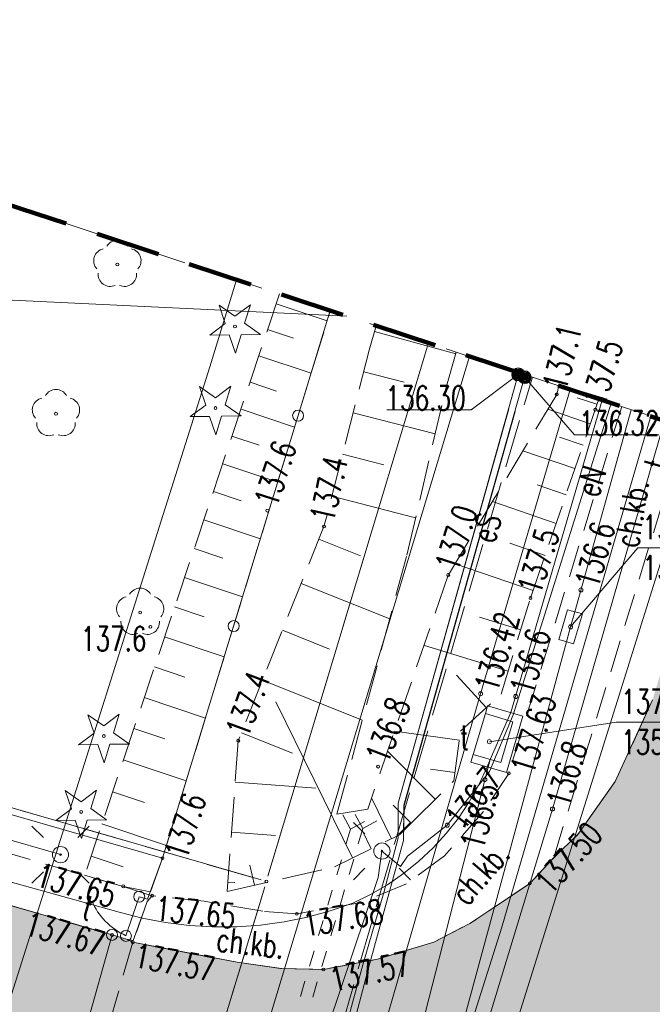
# Model space of a CAD drawing. Header units: centimetres. Extents: x -29333 to 403204, y -464147 to 16641.
# Tile 132 of 134: x 74995 to 76949, y 10995 to 14038. Entities that reach past the tile are written whole.
import ezdxf
from ezdxf.xclip import XClip

# ---------------------------------------------------------------- set-up
doc = ezdxf.new("R2010")
doc.units = ezdxf.units.CM
doc.header["$MEASUREMENT"] = 0
doc.header["$XCLIPFRAME"] = 0
for name, pattern in [('1_OTKC', [150, 100, -50]), ('1_OTKJ', [200, 150, -50]), ('1_OTRK', [175, 125, -50]), ('1_OTRKG', [175, 125, -50]), ('3_SUPP_P', [200, 150, -50]), ('4', [250, 150, -100]), ('EGKK', [200, 150, -50]), ('Przerywana BARDZO długa', [300, 200, -100])]:
    doc.linetypes.add(name, pattern=pattern)
for name, color, linetype in [('2010_Mlawa_627_2_mdcp_pow_zakr_bez_zmian_14_BLOKADA_L_0', 7, 'Continuous'), ('2010_Mlawa_627_2_mdcp_pow_zakr_bez_zmian_14_Dzialki', 7, 'Continuous'), ('2010_Mlawa_627_2_mdcp_pow_zakr_bez_zmian_14_Kontury', 7, 'Continuous'), ('2010_Mlawa_627_2_mdcp_pow_zakr_bez_zmian_14_OTK_E_T_1', 7, 'Continuous'), ('2010_Mlawa_627_2_mdcp_pow_zakr_bez_zmian_14_OTK_L_0', 7, 'Continuous'), ('2010_Mlawa_627_2_mdcp_pow_zakr_bez_zmian_14_OTK_L_1', 7, 'Continuous'), ('2010_Mlawa_627_2_mdcp_pow_zakr_bez_zmian_14_OTK_L_2', 7, 'Continuous'), ('2010_Mlawa_627_2_mdcp_pow_zakr_bez_zmian_14_OTK_L_8', 7, 'Continuous'), ('2010_Mlawa_627_2_mdcp_pow_zakr_bez_zmian_14_OTO_L_0', 7, 'Continuous'), ('2010_Mlawa_627_2_mdcp_pow_zakr_bez_zmian_14_OTO_L_1', 7, 'Continuous'), ('2010_Mlawa_627_2_mdcp_pow_zakr_bez_zmian_14_OTO_L_2', 7, 'Continuous'), ('2010_Mlawa_627_2_mdcp_pow_zakr_bez_zmian_14_OTR_L_1', 7, 'Continuous'), ('2010_Mlawa_627_2_mdcp_pow_zakr_bez_zmian_14_OTR_T_0', 7, 'Continuous'), ('2010_Mlawa_627_2_mdcp_pow_zakr_bez_zmian_14_OTR_T_1', 7, 'Continuous'), ('2010_Mlawa_627_2_mdcp_pow_zakr_bez_zmian_14_OTZ_T_0', 7, 'Continuous'), ('2010_Mlawa_627_2_mdcp_pow_zakr_bez_zmian_14_OTZ_T_1', 7, 'Continuous'), ('2010_Mlawa_627_2_mdcp_pow_zakr_bez_zmian_14_P_SUEP_L_0', 7, 'Continuous'), ('2010_Mlawa_627_2_mdcp_pow_zakr_bez_zmian_14_Punkty', 7, 'Continuous'), ('2010_Mlawa_627_2_mdcp_pow_zakr_bez_zmian_14_SUE_T_3', 7, 'Continuous'), ('2010_Mlawa_627_2_mdcp_pow_zakr_bez_zmian_14_SUE_T_6', 7, 'Continuous'), ('2010_Mlawa_627_2_mdcp_pow_zakr_bez_zmian_14_SUEP_E_T_0', 7, 'Continuous'), ('2010_Mlawa_627_2_mdcp_pow_zakr_bez_zmian_14_SUEP_L_0', 7, 'Continuous'), ('2010_Mlawa_627_2_mdcp_pow_zakr_bez_zmian_14_SUER_T_0', 7, 'Continuous'), ('2010_Mlawa_627_2_mdcp_pow_zakr_bez_zmian_14_SUGP_L_0', 7, 'Continuous'), ('2010_Mlawa_627_2_mdcp_pow_zakr_bez_zmian_14_SUGR_T_0', 7, 'Continuous'), ('2010_Mlawa_627_2_mdcp_pow_zakr_bez_zmian_14_SUKP_L_0', 7, 'Continuous'), ('2010_Mlawa_627_2_mdcp_pow_zakr_bez_zmian_14_SUL_L_1', 7, 'Continuous'), ('2010_Mlawa_627_2_mdcp_pow_zakr_bez_zmian_14_SUP_E_T_1', 7, 'Continuous'), ('2010_Mlawa_627_2_mdcp_pow_zakr_bez_zmian_14_SUP_L_1', 7, 'Continuous'), ('2010_Mlawa_627_2_mdcp_pow_zakr_bez_zmian_14_SUP_L_3', 7, 'Continuous'), ('2010_Mlawa_627_2_mdcp_pow_zakr_bez_zmian_14_SUTP_E_T_0', 7, 'Continuous'), ('2010_Mlawa_627_2_mdcp_pow_zakr_bez_zmian_14_SUTP_L_0', 7, 'Continuous'), ('2010_Mlawa_627_2_mdcp_pow_zakr_bez_zmian_14_SUTR_T_0', 7, 'Continuous'), ('MAPA MDCP', 7, 'Continuous'), ('PROJEKTOWANE DROGI', 7, 'Continuous'), ('PZT NOWE PAB', 7, 'Continuous')]:
    doc.layers.add(name, color=color, linetype=linetype)
doc.styles.add('GENERATED_STYLE_2', font='Simplex.shx')

# ---------------------------------------------------------------- blocks, each defined once
blk = doc.blocks.new('Rysunek_6_14', base_point=(74378.8, 8957.9))
at = {"layer": '2010_Mlawa_627_2_mdcp_pow_zakr_bez_zmian_14_BLOKADA_L_0', "color": 7, "linetype": '4', "lineweight": 18}
blk.add_line((73225.8, 14037.9), (79262.8, 12048.9), dxfattribs=at)
at = {"layer": '2010_Mlawa_627_2_mdcp_pow_zakr_bez_zmian_14_Dzialki', "color": 7, "linetype": 'Continuous', "lineweight": 18}
for p, q in [((76258.1, 13038.9), (75761.7, 11391.2)), ((72500.3, 12317.6), (75740.5, 11379.6)), ((75751.9, 11358.6), (74172.3, 6137.8))]:
    blk.add_line(p, q, dxfattribs=at)
at = {"layer": '2010_Mlawa_627_2_mdcp_pow_zakr_bez_zmian_14_Kontury', "color": 3, "linetype": 'EGKK', "lineweight": 18}
for p, q in [((75761.7, 11391.2), (76258, 13038.9)), ((72500.3, 12317.5), (75740.5, 11379.6)), ((75751.9, 11358.6), (74162.8, 6106.2))]:
    blk.add_line(p, q, dxfattribs=at)
at = {"layer": '2010_Mlawa_627_2_mdcp_pow_zakr_bez_zmian_14_OTK_L_0', "color": 7, "linetype": '1_OTKJ', "lineweight": 18}
for p, q in [((76949.8, 11935.9), (76834.8, 11683.9)), ((75279.8, 11209.9), (73550.8, 11710.9)), ((76834.8, 11683.9), (76718.8, 11519.9)), ((76718.8, 11519.9), (76644.8, 11448.9)), ((76644.8, 11448.9), (76570.8, 11368.9)), ((76570.8, 11368.9), (76385.8, 11244.9)), ((76385.8, 11244.9), (76273.8, 11187.9)), ((75325.1, 11197.1), (75279.8, 11209.9)), ((75343.8, 11186.9), (75325.1, 11197.1)), ((75148.8, 10508.9), (75343.8, 11186.9)), ((75666.8, 11125.9), (75343.8, 11186.9)), ((76273.8, 11187.9), (76099.8, 11134.9)), ((75800.8, 11105.9), (75666.8, 11125.9)), ((75932.8, 11102.9), (75800.8, 11105.9)), ((76099.8, 11134.9), (75932.8, 11102.9))]:
    blk.add_line(p, q, dxfattribs=at)
at = {"layer": '2010_Mlawa_627_2_mdcp_pow_zakr_bez_zmian_14_OTK_L_1', "color": 7, "linetype": 'Continuous', "lineweight": 18}
for p, q in [((76834.8, 11683.9), (76949.8, 11935.9)), ((75279.8, 11209.9), (73550.8, 11710.9)), ((76718.8, 11519.9), (76834.8, 11683.9)), ((76644.8, 11448.9), (76718.8, 11519.9)), ((76570.8, 11368.9), (76644.8, 11448.9)), ((76385.8, 11244.9), (76570.8, 11368.9)), ((76273.8, 11187.9), (76385.8, 11244.9)), ((75325.1, 11197.1), (75279.8, 11209.9)), ((75343.8, 11186.9), (75325.1, 11197.1)), ((75343.8, 11186.9), (75666.8, 11125.9)), ((76099.8, 11134.9), (76273.8, 11187.9)), ((75666.8, 11125.9), (75800.8, 11105.9)), ((75800.8, 11105.9), (75932.8, 11102.9)), ((75932.8, 11102.9), (76099.8, 11134.9))]:
    blk.add_line(p, q, dxfattribs=at)
at = {"layer": '2010_Mlawa_627_2_mdcp_pow_zakr_bez_zmian_14_OTK_L_2', "color": 7, "linetype": '1_OTKC', "lineweight": 18}
for p, q in [((76855.1, 12842.2), (76505.8, 11708.9)), ((76644.8, 11448.9), (77052.1, 12777.3)), ((75314.8, 11359.9), (73699.8, 11823.9)), ((73550.8, 11710.9), (75279.8, 11209.9)), ((76505.8, 11708.9), (76427.8, 11590.9)), ((76427.8, 11590.9), (76306.8, 11453.9)), ((76306.8, 11453.9), (76189.8, 11367.9)), ((76570.8, 11368.9), (76644.8, 11448.9)), ((75403.8, 11330.9), (75314.8, 11359.9)), ((76189.8, 11367.9), (76049.8, 11309.9)), ((76385.8, 11244.9), (76570.8, 11368.9)), ((75388.8, 11312.9), (75403.8, 11330.9)), ((75564.8, 11313.9), (75403.8, 11330.9)), ((75388.8, 11312.9), (75343.8, 11186.9)), ((75345.7, 11192.1), (75388.8, 11312.9)), ((75745.8, 11282.9), (75564.8, 11313.9)), ((76049.8, 11309.9), (75850.8, 11274.9)), ((75850.8, 11274.9), (75745.8, 11282.9)), ((76273.8, 11187.9), (76385.8, 11244.9)), ((75279.8, 11209.9), (75325.1, 11197.1)), ((75325.1, 11197.1), (75345.7, 11192.1)), ((75343.8, 11186.9), (75666.8, 11125.9)), ((76099.8, 11134.9), (76273.8, 11187.9)), ((75666.8, 11125.9), (75800.8, 11105.9)), ((75800.8, 11105.9), (75932.8, 11102.9)), ((75932.8, 11102.9), (76099.8, 11134.9))]:
    blk.add_line(p, q, dxfattribs=at)
at = {"layer": '2010_Mlawa_627_2_mdcp_pow_zakr_bez_zmian_14_OTK_L_8', "color": 7, "linetype": '1_OTKJ', "lineweight": 18}
for p, q in [((76016.8, 11536.9), (75993.4, 11580.5)), ((76031.3, 11582.4), (76054.8, 11538.9)), ((76098.4, 11562.5), (76054.8, 11538.9)), ((76002.5, 11489), (76016.8, 11536.9)), ((76016.8, 11536.9), (76060.4, 11560.4)), ((76054.8, 11538.9), (76040.8, 11491.5)), ((75974.4, 11395.2), (75988.4, 11442.1)), ((76026.7, 11444.2), (76012.6, 11396.8)), ((75998.5, 11349.4), (75984.4, 11302)), ((75946.3, 11301.4), (75960.3, 11348.3)), ((75918.2, 11207.6), (75932.2, 11254.5)), ((75970.3, 11254.7), (75956.2, 11207.3)), ((75890.1, 11113.7), (75904.1, 11160.7)), ((75942.2, 11159.9), (75928.1, 11112.5)), ((75862, 11019.9), (75876, 11066.8)), ((75914, 11065.1), (75899.9, 11017.8))]:
    blk.add_line(p, q, dxfattribs=at)
at = {"layer": '2010_Mlawa_627_2_mdcp_pow_zakr_bez_zmian_14_OTO_L_0', "color": 7, "linetype": 'Continuous', "lineweight": 18}
for p, q in [((75854.9, 12814.5), (75954.3, 13139)), ((75655.6, 12164), (75854.9, 12814.5)), ((75435.8, 11446.9), (75655.6, 12164)), ((74699, 11659.7), (75435.8, 11446.9)), ((75389.8, 11319.9), (75435.8, 11446.9)), ((75363.8, 11327.9), (75389.8, 11319.9))]:
    blk.add_line(p, q, dxfattribs=at)
for centre in [(75854.9, 12814.5), (75655.6, 12164)]:
    blk.add_circle(centre, 17, dxfattribs=at)
at = {"layer": '2010_Mlawa_627_2_mdcp_pow_zakr_bez_zmian_14_OTO_L_1', "color": 7, "linetype": 'Continuous', "lineweight": 18}
blk.add_line((75199.7, 10924.1), (75279.8, 11209.9), dxfattribs=at)
blk.add_circle((75279.8, 11209.9), 17, dxfattribs=at)
at = {"layer": '2010_Mlawa_627_2_mdcp_pow_zakr_bez_zmian_14_OTO_L_2', "color": 7, "linetype": 'Continuous', "lineweight": 18}
for p, q in [((75343.3, 11267.4), (75363.8, 11327.9)), ((75221.3, 11306.1), (75220.2, 11309.1)), ((75225.7, 11297.4), (75221.3, 11306.1)), ((75230.5, 11289.5), (75225.7, 11297.4)), ((75235.2, 11281.6), (75230.5, 11289.5)), ((75241.1, 11274.2), (75235.2, 11281.6)), ((75246.1, 11267.1), (75241.1, 11274.2)), ((75253, 11259.4), (75246.1, 11267.1)), ((75258.9, 11252), (75253, 11259.4)), ((75322.8, 11206.9), (75343.3, 11267.4)), ((75266.4, 11245.8), (75258.9, 11252)), ((75273.5, 11238.9), (75266.4, 11245.8)), ((75280.9, 11232.8), (75273.5, 11238.9)), ((75288.6, 11227.5), (75280.9, 11232.8)), ((75297, 11221.1), (75288.6, 11227.5)), ((75305, 11216.6), (75297, 11221.1)), ((75313.9, 11211.7), (75305, 11216.6)), ((75322.8, 11206.9), (75313.9, 11211.7))]:
    blk.add_line(p, q, dxfattribs=at)
for centre in [(75363.8, 11327.9), (75322.8, 11206.9)]:
    blk.add_circle(centre, 17, dxfattribs=at)
at = {"layer": '2010_Mlawa_627_2_mdcp_pow_zakr_bez_zmian_14_OTR_L_1', "color": 7, "linetype": '1_OTRKG', "lineweight": 18}
for p, q in [((75797.7, 13190.6), (75195.3, 11394.3)), ((76095.6, 13092.4), (76074.8, 13016.9)), ((76074.8, 13016.9), (75934.8, 12471.9)), ((76772.8, 12832.9), (76783.6, 12865.8)), ((76572.8, 12250.9), (76772.8, 12832.9)), ((75934.8, 12471.9), (75669.8, 11809.9)), ((76481.8, 11953.9), (76572.8, 12250.9)), ((76356.8, 11839.9), (76481.8, 11953.9)), ((76335.8, 11685.9), (76356.8, 11839.9)), ((75669.8, 11809.9), (75635.8, 11343.9)), ((76206.8, 11557.9), (76335.8, 11685.9)), ((76167.8, 11518.9), (76206.8, 11557.9)), ((75966.8, 11419.9), (76167.8, 11518.9)), ((75635.8, 11343.9), (75966.8, 11419.9))]:
    blk.add_line(p, q, dxfattribs=at)
at = {"layer": '2010_Mlawa_627_2_mdcp_pow_zakr_bez_zmian_14_OTR_L_1', "color": 7, "linetype": 'Continuous', "lineweight": 18}
for p, q in [((75787.4, 13159.7), (75944.5, 13107)), ((75760.7, 13080.1), (75840.3, 13053.4)), ((76090.7, 13074.5), (76342, 13005.5)), ((75733.6, 12999.4), (75895, 12945.3)), ((76057.6, 12949.6), (76182.7, 12917.4)), ((75706.2, 12917.7), (75788, 12890.3)), ((76778.3, 12849.7), (76717.3, 12869.6)), ((75678.4, 12834.9), (75844.1, 12779.3)), ((76025, 12823), (76278.2, 12757.9)), ((76757.7, 12789), (76626.4, 12834.1)), ((75650.3, 12750.9), (75734.2, 12722.8)), ((76735.2, 12723.3), (76662.5, 12748.3)), ((75992.1, 12694.9), (76120.2, 12662.1)), ((76710.2, 12650.6), (76549.4, 12705.9)), ((75621.8, 12665.9), (75791.9, 12608.8)), ((76682.6, 12570.2), (76593.6, 12600.7)), ((75592.9, 12579.7), (75679.1, 12550.8)), ((75958.9, 12565.4), (76217.9, 12498.9)), ((76652, 12481.2), (76455.1, 12548.9)), ((75563.6, 12492.4), (75738.2, 12433.8)), ((75919.2, 12432.9), (76047.9, 12381.4)), ((76618.2, 12382.7), (76509.2, 12420.2)), ((75533.9, 12403.9), (75622.4, 12374.2)), ((76580.7, 12273.8), (76339.7, 12356.7)), ((75503.8, 12314.2), (75683.2, 12254.1)), ((75864.5, 12296.2), (76137.9, 12186.8)), ((75473.4, 12223.3), (75564.2, 12192.9)), ((76542.6, 12152.2), (76415, 12191.4)), ((75806.4, 12151), (75951.6, 12092.9)), ((75442.5, 12131.3), (75626.6, 12069.5)), ((76503.5, 12024.6), (76245.1, 12103.8)), ((75411.2, 12038), (75504.5, 12006.7)), ((75744.6, 11996.7), (76053.2, 11873.2)), ((76436.2, 11912.2), (76344.7, 12012.6)), ((75379.5, 11943.4), (75568.6, 11880)), ((76023, 11447.6), (75785.5, 11929.8)), ((75347.4, 11847.7), (75443.2, 11815.5)), ((76353, 11811.7), (76152.6, 11839.1)), ((75679.6, 11834.4), (75837.3, 11771.3)), ((76278.5, 11629), (76131.3, 11777.4)), ((75314.8, 11750.6), (75509, 11685.5)), ((76339.3, 11711.5), (76263.8, 11721.8)), ((75660.5, 11681.8), (75910.1, 11663.6)), ((75281.8, 11652.2), (75380.2, 11619.3)), ((76143.6, 11507), (76081.6, 11633)), ((76204.4, 11555.4), (76148.8, 11611)), ((75248.4, 11552.6), (75447.7, 11485.7)), ((76080.6, 11476), (76052.3, 11533.6)), ((75649.2, 11527.4), (75784.8, 11517.5)), ((75215.1, 11453.1), (75314.5, 11419.8)), ((75719.9, 11363.2), (75705.7, 11425.3)), ((75195.3, 11394.3), (75195.3, 11394.3)), ((75638, 11373), (75659.5, 11371.5))]:
    blk.add_line(p, q, dxfattribs=at)
at = {"layer": '2010_Mlawa_627_2_mdcp_pow_zakr_bez_zmian_14_OTR_L_1', "color": 7, "linetype": '1_OTRK', "lineweight": 18}
for p, q in [((75435.8, 11446.9), (75954.3, 13139)), ((76310.8, 12897.9), (76343.5, 13010.7)), ((76660.6, 12906.3), (76653.8, 12879.9)), ((76190.8, 12382.9), (76310.8, 12897.9)), ((76653.8, 12879.9), (76318.8, 12321.9)), ((75974.8, 11582.9), (76190.8, 12382.9)), ((76318.8, 12321.9), (76069.8, 11598.9)), ((76069.8, 11598.9), (75974.8, 11582.9)), ((75398.3, 11343.1), (75435.8, 11446.9)), ((75195.3, 11394.3), (75314.8, 11359.9)), ((75314.8, 11359.9), (75398.3, 11343.1))]:
    blk.add_line(p, q, dxfattribs=at)
at = {"layer": '2010_Mlawa_627_2_mdcp_pow_zakr_bez_zmian_14_OTR_T_0', "color": 7, "linetype": 'Continuous', "lineweight": 18}
for centre in [(76505.8, 11708.9), (75314.8, 11359.9), (76570.8, 11368.9), (75403.8, 11330.9), (75850.8, 11274.9), (75279.8, 11209.9), (75343.8, 11186.9), (75932.8, 11102.9)]:
    blk.add_circle(centre, 4.5, dxfattribs=at)
at = {"layer": '2010_Mlawa_627_2_mdcp_pow_zakr_bez_zmian_14_OTR_T_1', "color": 7, "linetype": 'Continuous', "lineweight": 18}
for centre in [(76653.8, 12879.9), (76772.8, 12832.9), (75759.8, 12520.9), (75934.8, 12471.9), (76318.8, 12321.9), (76572.8, 12250.9), (75398.4, 12161.7), (75669.8, 11809.9), (76101.8, 11729.9), (75435.8, 11446.9)]:
    blk.add_circle(centre, 4.5, dxfattribs=at)
at = {"layer": '2010_Mlawa_627_2_mdcp_pow_zakr_bez_zmian_14_OTZ_T_0', "color": 94, "linetype": 'Continuous', "lineweight": 18}
for centre in [(75296.3, 13281.4), (75106.7, 12820.2), (75366.8, 12206.2)]:
    blk.add_circle(centre, 4.5, dxfattribs=at)
for centre, start, end in [((75260.7, 13293), 102.1445, 221.86), ((75296.3, 13318.9), 30.1401, 149.8599), ((75332, 13293), 318.14, 77.8555), ((75274.3, 13251.1), 174.1482, 293.8542), ((75318.4, 13251.1), 246.1458, 5.8518), ((75106.7, 12857.7), 30.1401, 149.8599), ((75071.1, 12831.8), 102.1445, 221.86), ((75142.4, 12831.8), 318.14, 77.8555), ((75084.7, 12789.9), 174.1482, 293.8542), ((75128.8, 12789.9), 246.1458, 5.8518), ((75366.8, 12243.7), 30.1401, 149.8599), ((75331.2, 12217.8), 102.1445, 221.86), ((75402.5, 12217.8), 318.14, 77.8555), ((75344.8, 12175.9), 174.1482, 293.8542), ((75388.9, 12175.9), 246.1458, 5.8518)]:
    blk.add_arc(centre, 37.5, start, end, dxfattribs=at)
at = {"layer": '2010_Mlawa_627_2_mdcp_pow_zakr_bez_zmian_14_OTZ_T_1', "color": 94, "linetype": 'Continuous', "lineweight": 18}
for p, q in [((75629.7, 13099.3), (75610.5, 13156.1)), ((75610.5, 13156.1), (75659.5, 13121.5)), ((75659.5, 13121.5), (75707.6, 13157.3)), ((75707.6, 13157.3), (75689.7, 13100)), ((75581.6, 13063.4), (75629.7, 13099.3)), ((75689.7, 13100), (75738.7, 13065.4)), ((75641.6, 13064.2), (75581.6, 13063.4)), ((75660.9, 13007.3), (75641.6, 13064.2)), ((75678.7, 13064.6), (75660.9, 13007.3)), ((75738.7, 13065.4), (75678.7, 13064.6)), ((75569.5, 12847.2), (75550.3, 12904)), ((75550.3, 12904), (75599.3, 12869.4)), ((75599.3, 12869.4), (75647.4, 12905.2)), ((75647.4, 12905.2), (75629.5, 12847.9)), ((75521.4, 12811.3), (75569.5, 12847.2)), ((75629.5, 12847.9), (75678.5, 12813.3)), ((75581.4, 12812.1), (75521.4, 12811.3)), ((75600.7, 12755.2), (75581.4, 12812.1)), ((75618.5, 12812.5), (75600.7, 12755.2)), ((75678.5, 12813.3), (75618.5, 12812.5)), ((75224.5, 11833.5), (75205.3, 11890.3)), ((75205.3, 11890.3), (75254.3, 11855.7)), ((75254.3, 11855.7), (75302.4, 11891.5)), ((75302.4, 11891.5), (75284.5, 11834.2)), ((75176.4, 11797.6), (75224.5, 11833.5)), ((75284.5, 11834.2), (75333.5, 11799.6)), ((75236.4, 11798.4), (75176.4, 11797.6)), ((75255.7, 11741.5), (75236.4, 11798.4)), ((75273.5, 11798.8), (75255.7, 11741.5)), ((75333.5, 11799.6), (75273.5, 11798.8)), ((75154.3, 11599.3), (75135.1, 11656.1)), ((75135.1, 11656.1), (75184.1, 11621.5)), ((75184.1, 11621.5), (75232.2, 11657.3)), ((75232.2, 11657.3), (75214.3, 11600)), ((75106.2, 11563.4), (75154.3, 11599.3)), ((75214.3, 11600), (75263.3, 11565.4)), ((75166.2, 11564.2), (75106.2, 11563.4)), ((75185.5, 11507.3), (75166.2, 11564.2)), ((75203.3, 11564.6), (75185.5, 11507.3)), ((75263.3, 11565.4), (75203.3, 11564.6))]:
    blk.add_line(p, q, dxfattribs=at)
for centre in [(75659.8, 13089.9), (75599.6, 12837.8), (75254.6, 11824.1), (75184.4, 11589.9)]:
    blk.add_circle(centre, 4.5, dxfattribs=at)
at = {"layer": '2010_Mlawa_627_2_mdcp_pow_zakr_bez_zmian_14_P_SUEP_L_0', "color": 1, "linetype": '3_SUPP_P', "lineweight": 18}
for p, q in [((76156.5, 11505), (76578.7, 12933.2)), ((75651.7, 9759.9), (76156.5, 11505))]:
    blk.add_line(p, q, dxfattribs=at)
at = {"layer": '2010_Mlawa_627_2_mdcp_pow_zakr_bez_zmian_14_Punkty', "color": 7, "linetype": 'Continuous', "lineweight": 18}
blk.add_circle((75756.8, 11374.9), 4.5, dxfattribs=at)
at = {"layer": '2010_Mlawa_627_2_mdcp_pow_zakr_bez_zmian_14_SUE_T_3', "color": 7, "linetype": 'Continuous', "lineweight": 18}
for p, q in [((75067.8, 11511), (75032.5, 11546.3)), ((75173.9, 11511), (75209.2, 11546.3)), ((76060.8, 11522), (76025.5, 11557.3)), ((76166.9, 11522), (76202.2, 11557.3)), ((76060.8, 11415.9), (76025.5, 11380.5)), ((76166.9, 11415.9), (76202.2, 11380.5)), ((75067.8, 11404.9), (75032.5, 11369.5)), ((75173.9, 11404.9), (75209.2, 11369.5))]:
    blk.add_line(p, q, dxfattribs=at)
for centre, radius in [((75120.8, 11457.9), 25), ((76113.8, 11468.9), 25), ((76113.8, 11468.9), 2.5), ((75120.8, 11457.9), 2.5)]:
    blk.add_circle(centre, radius, dxfattribs=at)
at = {"layer": '2010_Mlawa_627_2_mdcp_pow_zakr_bez_zmian_14_SUE_T_6', "color": 1, "linetype": 'Continuous', "lineweight": 18}
for centre, radius in [((76534.8, 12941.9), 20), ((76534.8, 12941.9), 17.5), ((76534.8, 12941.9), 15), ((76534.8, 12941.9), 12.5), ((76534.8, 12941.9), 10), ((76534.8, 12941.9), 7.5), ((76534.8, 12941.9), 5), ((76534.8, 12941.9), 2.5), ((76534.8, 12941.9), 0.715), ((76554.8, 12932.9), 20), ((76554.8, 12932.9), 17.5), ((76554.8, 12932.9), 15), ((76554.8, 12932.9), 12.5), ((76554.8, 12932.9), 10), ((76554.8, 12932.9), 7.5), ((76554.8, 12932.9), 5), ((76554.8, 12932.9), 2.5), ((76554.8, 12932.9), 0.715)]:
    blk.add_circle(centre, radius, dxfattribs=at)
at = {"layer": '2010_Mlawa_627_2_mdcp_pow_zakr_bez_zmian_14_SUEP_L_0', "color": 1, "linetype": 'Continuous', "lineweight": 18}
for p, q in [((75664.6, 13234.4), (75581.8, 12965.1)), ((75581.8, 12965.1), (74802, 10496.3)), ((76534.8, 12941.9), (76163.8, 11616.9)), ((76181.8, 11610.9), (76554.8, 12932.9)), ((76536.3, 12947.2), (76534.8, 12941.9)), ((76554.8, 12932.9), (76557, 12940.4)), ((76821.8, 12853.2), (76519.8, 11889.9)), ((76484.1, 11234.2), (76945, 12812.6)), ((73649.8, 11881.9), (75120.8, 11457.9)), ((76519.8, 11889.9), (76445.8, 11714.9)), ((76445.8, 11714.9), (76315.8, 11548.9)), ((76163.8, 11616.9), (76163.8, 11509.9)), ((76180.8, 11501.9), (76181.8, 11610.9)), ((76315.8, 11548.9), (76192.8, 11452.9)), ((76163.8, 11509.9), (76119.8, 11340.9)), ((76134.8, 11336.9), (76180.8, 11501.9)), ((76113.8, 11468.9), (76101.8, 11386.9)), ((76170.8, 11420.9), (76113.8, 11468.9)), ((76192.8, 11452.9), (76170.8, 11420.9)), ((76101.8, 11386.9), (75699.8, 10193.9)), ((76119.8, 11340.9), (76054.8, 11116.9)), ((76073.8, 11110.9), (76134.8, 11336.9)), ((76133.8, 10125.6), (76484.1, 11234.2)), ((76054.8, 11116.9), (75811.8, 10225.9)), ((75831.8, 10215.9), (76073.8, 11110.9))]:
    blk.add_line(p, q, dxfattribs=at)
at = {"layer": '2010_Mlawa_627_2_mdcp_pow_zakr_bez_zmian_14_SUER_T_0', "color": 1, "linetype": 'Continuous', "lineweight": 18}
for p, q in [((76534.8, 12941.9), (76389.4, 12832.3)), ((76554.8, 12932.9), (76708.5, 12755.2)), ((76128.8, 12832.3), (76389.4, 12832.3)), ((76708.5, 12755.2), (76969, 12755.2))]:
    blk.add_line(p, q, dxfattribs=at)
for centre in [(76534.8, 12941.9), (76554.8, 12932.9), (76315.8, 11548.9)]:
    blk.add_circle(centre, 6.25, dxfattribs=at)
at = {"layer": '2010_Mlawa_627_2_mdcp_pow_zakr_bez_zmian_14_SUGP_L_0', "color": 52, "linetype": 'Continuous', "lineweight": 18, "true_color": 0xbfbf00}
for p, q in [((76695.5, 12894.8), (76418.8, 11954.9)), ((76418.8, 11954.9), (75762.8, 9685.9))]:
    blk.add_line(p, q, dxfattribs=at)
at = {"layer": '2010_Mlawa_627_2_mdcp_pow_zakr_bez_zmian_14_SUGR_T_0', "color": 52, "linetype": 'Continuous', "lineweight": 18, "true_color": 0xbfbf00}
blk.add_circle((76418.8, 11954.9), 6.25, dxfattribs=at)
at = {"layer": '2010_Mlawa_627_2_mdcp_pow_zakr_bez_zmian_14_SUKP_L_0', "color": 36, "linetype": 'Continuous', "lineweight": 18, "true_color": 0x803300}
for p, q in [((72901.2, 13268.2), (76005.1, 13122.2)), ((76384, 12997.4), (75144.8, 8891.9)), ((76062.6, 9448), (77100, 12761.5))]:
    blk.add_line(p, q, dxfattribs=at)
at = {"layer": '2010_Mlawa_627_2_mdcp_pow_zakr_bez_zmian_14_SUL_L_1', "color": 7, "linetype": 'Continuous', "lineweight": 18}
for p, q in [((76505.4, 12835.4), (76163.8, 11616.9)), ((76525.6, 12826.7), (76182.8, 11609.9)), ((76418.8, 11954.9), (75762.8, 9685.9)), ((76163.8, 11616.9), (76163.8, 11509.9)), ((76182.8, 11609.9), (76180.8, 11501.9)), ((76163.8, 11509.9), (76119.8, 11340.9)), ((76180.8, 11501.9), (76134.8, 11336.9)), ((76119.8, 11340.9), (76054.8, 11116.9)), ((76134.8, 11336.9), (76073.8, 11110.9)), ((76054.8, 11116.9), (75811.8, 10225.9)), ((76073.8, 11110.9), (75831.8, 10215.9))]:
    blk.add_line(p, q, dxfattribs=at)
at = {"layer": '2010_Mlawa_627_2_mdcp_pow_zakr_bez_zmian_14_SUP_L_1', "color": 7, "linetype": 'Continuous', "lineweight": 18}
for p, q in [((76687.2, 12214.7), (76659.9, 12122.5)), ((76733.3, 12202.1), (76687.2, 12214.7)), ((76706, 12108.9), (76733.3, 12202.1)), ((76659.9, 12122.5), (76706, 12108.9)), ((76440.3, 11918), (76433.4, 11893.9)), ((76549.5, 11885.7), (76440.3, 11918)), ((76433.4, 11893.9), (76395.3, 11767.6)), ((76498.7, 11711.4), (76549.5, 11885.7)), ((76395.3, 11767.6), (76388.5, 11743.6)), ((76388.5, 11743.6), (76498.7, 11711.4))]:
    blk.add_line(p, q, dxfattribs=at)
at = {"layer": '2010_Mlawa_627_2_mdcp_pow_zakr_bez_zmian_14_SUP_L_3', "color": 7, "linetype": 'Continuous', "lineweight": 18}
for p, q in [((76433.4, 11893.9), (76395.3, 11767.6)), ((76518.6, 11868.5), (76433.4, 11893.9)), ((76481.5, 11742.2), (76518.6, 11868.5)), ((76395.3, 11767.6), (76481.5, 11742.2))]:
    blk.add_line(p, q, dxfattribs=at)
at = {"layer": '2010_Mlawa_627_2_mdcp_pow_zakr_bez_zmian_14_SUTP_L_0', "color": 30, "linetype": 'Continuous', "lineweight": 18, "true_color": 0xff9100}
for p, q in [((76512.6, 11896.6), (76793.9, 12862.4)), ((76883.6, 12832.8), (76709.6, 12208.6)), ((76640.8, 11598.9), (76986.9, 12798.8)), ((76709.6, 12208.6), (76696.6, 12161.8)), ((76696.6, 12161.8), (76684, 12115.4)), ((76684, 12115.4), (76250.1, 10515.5)), ((76448.4, 11752), (76512.6, 11896.6)), ((76439.4, 11728.7), (76448.4, 11752)), ((76442.2, 11727.9), (76448.4, 11752)), ((75580, 8372.4), (76442.2, 11727.9)), ((76413.7, 11673.9), (76439.4, 11728.7)), ((76383.8, 11621.2), (76413.7, 11673.9)), ((73970.8, 11648.9), (75301.8, 11279.9)), ((76350.1, 11570.9), (76383.8, 11621.2)), ((76355.8, 10659.9), (76640.8, 11598.9)), ((76312.7, 11523.3), (76350.1, 11570.9)), ((76271.8, 11478.6), (76312.7, 11523.3)), ((76227.7, 11437.2), (76271.8, 11478.6)), ((76180.5, 11399.2), (76227.7, 11437.2)), ((76130.7, 11364.8), (76180.5, 11399.2)), ((76078.3, 11334.4), (76130.7, 11364.8)), ((76023.8, 11307.9), (76078.3, 11334.4)), ((75954.3, 11284), (76023.8, 11307.9)), ((75301.8, 11279.9), (75373, 11261.5)), ((75373, 11261.5), (75445.2, 11247.7)), ((75811.3, 11250), (75883.4, 11264.7)), ((75883.4, 11264.7), (75954.3, 11284)), ((75445.2, 11247.7), (75518.2, 11238.6)), ((75518.2, 11238.6), (75591.6, 11234.3)), ((75591.6, 11234.3), (75665.1, 11234.8)), ((75665.1, 11234.8), (75738.5, 11240)), ((75738.5, 11240), (75811.3, 11250))]:
    blk.add_line(p, q, dxfattribs=at)
at = {"layer": '2010_Mlawa_627_2_mdcp_pow_zakr_bez_zmian_14_SUTR_T_0', "color": 30, "linetype": 'Continuous', "lineweight": 18, "true_color": 0xff9100}
for p, q in [((76696.8, 12161.9), (76904.2, 12406.4)), ((76904.2, 12406.4), (77164.8, 12406.4)), ((76445.8, 11806.9), (76837.9, 11867.4)), ((76837.9, 11867.4), (77098.5, 11867.4))]:
    blk.add_line(p, q, dxfattribs=at)
for centre in [(76728.8, 12276), (76696.8, 12161.9), (76527.1, 11946.6), (76445.8, 11806.9), (76431.9, 11689.9), (76640.8, 11598.9)]:
    blk.add_circle(centre, 6.25, dxfattribs=at)
at = {"layer": '2010_Mlawa_627_2_mdcp_pow_zakr_bez_zmian_14_OTK_E_T_1', "color": 7, "linetype": 'Continuous', "lineweight": 18, "char_height": 75, "attachment_point": 4, "style": 'GENERATED_STYLE_2'}
for insert, rotation in [((76868.3, 12408.8), 80.7539), ((76348.9, 11320), 49.6355), ((75603.8, 11197.5), 353.5169)]:
    blk.add_mtext('\\A1;{\\W0.700000x;\\pql;\\FSimplex.shx;ch.kb.}', dxfattribs=dict(at, insert=insert, rotation=rotation))
at = {"layer": '2010_Mlawa_627_2_mdcp_pow_zakr_bez_zmian_14_OTR_T_0', "color": 7, "linetype": 'Continuous', "lineweight": 18, "char_height": 75, "attachment_point": 1, "style": 'GENERATED_STYLE_2'}
for s, insert, rotation in [('\\A1;{\\W0.700000x;\\pql;\\FSimplex.shx;137.63}', (76509.5, 11723.5), 72.8743), ('\\A1;{\\W0.700000x;\\pql;\\FSimplex.shx;137.50}', (76580.2, 11380.7), 48.3153), ('\\A1;{\\W0.700000x;\\pql;\\FSimplex.shx;137.65}', (75060.9, 11433.8), 343.9703), ('\\A1;{\\W0.700000x;\\pql;\\FSimplex.shx;137.65}', (75418.9, 11330.2), 353.9725), ('\\A1;{\\W0.700000x;\\pql;\\FSimplex.shx;137.68}', (75865.5, 11278.3), 9.9751), ('\\A1;{\\W0.700000x;\\pql;\\FSimplex.shx;137.67}', (75026.1, 11284.3), 343.8404), ('\\A1;{\\W0.700000x;\\pql;\\FSimplex.shx;137.57}', (75358.7, 11185), 349.3054), ('\\A1;{\\W0.700000x;\\pql;\\FSimplex.shx;137.57}', (75947.3, 11106.9), 12.2747)]:
    blk.add_mtext(s, dxfattribs=dict(at, insert=insert, rotation=rotation))
at = {"layer": '2010_Mlawa_627_2_mdcp_pow_zakr_bez_zmian_14_OTR_T_1', "color": 7, "linetype": 'Continuous', "lineweight": 18, "char_height": 75, "style": 'GENERATED_STYLE_2'}
for s, insert, attachment_point, rotation in [('\\A1;{\\W0.700000x;\\pql;\\FSimplex.shx;137.1}', (76682.7, 12888.1), 7, 75.95), ('\\A1;{\\W0.700000x;\\pql;\\FSimplex.shx;137.5}', (76802.1, 12839.9), 7, 73.43), ('\\A1;{\\W0.700000x;\\pql;\\FSimplex.shx;137.6}', (75789.2, 12527.3), 7, 72.33), ('\\A1;{\\W0.700000x;\\pql;\\FSimplex.shx;137.4}', (75963.6, 12480.7), 7, 77.04), ('\\A1;{\\W0.700000x;\\pql;\\FSimplex.shx;137.0}', (76348.2, 12328.3), 7, 72.33), ('\\A1;{\\W0.700000x;\\pql;\\FSimplex.shx;137.5}', (76602.2, 12257.3), 7, 72.33), ('\\A1;{\\W0.700000x;\\pql;\\FSimplex.shx;137.4}', (75699.5, 11814.9), 7, 69.54), ('\\A1;{\\W0.700000x;\\pql;\\FSimplex.shx;136.8}', (76131.5, 11734.7), 7, 69.24), ('\\A1;{\\W0.700000x;\\pql;\\FSimplex.shx;137.6}', (75439.6, 11461.5), 1, 72.38)]:
    blk.add_mtext(s, dxfattribs=dict(at, insert=insert, attachment_point=attachment_point, rotation=rotation))
at = {"layer": '2010_Mlawa_627_2_mdcp_pow_zakr_bez_zmian_14_OTR_T_1', "color": 7, "linetype": 'Continuous', "lineweight": 18, "insert": (75183.9, 12162.5), "char_height": 75, "attachment_point": 1, "style": 'GENERATED_STYLE_2'}
blk.add_mtext('\\A1;{\\W0.700000x;\\pql;\\FSimplex.shx;137.6}', dxfattribs=at)
at = {"layer": '2010_Mlawa_627_2_mdcp_pow_zakr_bez_zmian_14_SUEP_E_T_0', "color": 1, "linetype": 'Continuous', "lineweight": 18, "char_height": 75, "attachment_point": 4, "style": 'GENERATED_STYLE_2'}
for s, insert, rotation in [('\\A1;{\\W0.700000x;\\pql;\\FSimplex.shx;eN}', (76746.1, 12568.7), 72.5945), ('\\A1;{\\W0.700000x;\\pql;\\FSimplex.shx;eS}', (76424.9, 12426.6), 74.2473)]:
    blk.add_mtext(s, dxfattribs=dict(at, insert=insert, rotation=rotation))
at = {"layer": '2010_Mlawa_627_2_mdcp_pow_zakr_bez_zmian_14_SUER_T_0', "color": 1, "linetype": 'Continuous', "lineweight": 18, "char_height": 75, "attachment_point": 7, "style": 'GENERATED_STYLE_2'}
for s, insert in [('\\A1;{\\W0.700000x;\\pql;\\FSimplex.shx;136.30}', (76124.9, 12831.2)), ('\\A1;{\\W0.700000x;\\pql;\\FSimplex.shx;136.32}', (76723.5, 12754.1))]:
    blk.add_mtext(s, dxfattribs=dict(at, insert=insert))
at = {"layer": '2010_Mlawa_627_2_mdcp_pow_zakr_bez_zmian_14_SUER_T_0', "color": 1, "linetype": 'Continuous', "lineweight": 18, "insert": (76335, 11553), "char_height": 75, "attachment_point": 4, "rotation": 51.9343, "style": 'GENERATED_STYLE_2'}
blk.add_mtext('\\A1;{\\W0.700000x;\\pql;\\FSimplex.shx;136.7}', dxfattribs=at)
at = {"layer": '2010_Mlawa_627_2_mdcp_pow_zakr_bez_zmian_14_SUGR_T_0', "color": 52, "linetype": 'Continuous', "lineweight": 18, "true_color": 0xbfbf00, "insert": (76434.3, 11966), "char_height": 75, "attachment_point": 4, "rotation": 73.5949, "style": 'GENERATED_STYLE_2'}
blk.add_mtext('\\A1;{\\W0.700000x;\\pql;\\FSimplex.shx;136.42}', dxfattribs=at)
at = {"layer": '2010_Mlawa_627_2_mdcp_pow_zakr_bez_zmian_14_SUP_E_T_1', "color": 7, "linetype": 'Continuous', "lineweight": 18, "insert": (76355.3, 11782.4), "char_height": 75, "attachment_point": 7, "style": 'GENERATED_STYLE_2'}
blk.add_mtext('\\A1;{\\W0.700000x;\\pql;\\FSimplex.shx;t}', dxfattribs=at)
at = {"layer": '2010_Mlawa_627_2_mdcp_pow_zakr_bez_zmian_14_SUTP_E_T_0', "color": 30, "linetype": 'Continuous', "lineweight": 18, "true_color": 0xff9100, "char_height": 75, "attachment_point": 4, "style": 'GENERATED_STYLE_2'}
for insert, rotation in [((76957.8, 12651.8), 73.9127), ((75192.5, 11296.9), 344.5048)]:
    blk.add_mtext('\\A1;{\\W0.700000x;\\pql;\\FSimplex.shx;t}', dxfattribs=dict(at, insert=insert, rotation=rotation))
at = {"layer": '2010_Mlawa_627_2_mdcp_pow_zakr_bez_zmian_14_SUTR_T_0', "color": 30, "linetype": 'Continuous', "lineweight": 18, "true_color": 0xff9100, "char_height": 75, "attachment_point": 1, "style": 'GENERATED_STYLE_2'}
for s, insert in [('\\A1;{\\W0.700000x;\\pql;\\FSimplex.shx;137.67}', (76919.2, 12507.2)), ('\\A1;{\\W0.700000x;\\pql;\\FSimplex.shx;136.05}', (76919.2, 12382.2)), ('\\A1;{\\W0.700000x;\\pql;\\FSimplex.shx;137.31}', (76852.9, 11968.3)), ('\\A1;{\\W0.700000x;\\pql;\\FSimplex.shx;135.92}', (76852.9, 11843.3))]:
    blk.add_mtext(s, dxfattribs=dict(at, insert=insert))
at = {"layer": '2010_Mlawa_627_2_mdcp_pow_zakr_bez_zmian_14_SUTR_T_0', "color": 30, "linetype": 'Continuous', "lineweight": 18, "true_color": 0xff9100, "char_height": 75, "attachment_point": 4, "style": 'GENERATED_STYLE_2'}
for s, insert, rotation in [('\\A1;{\\W0.700000x;\\pql;\\FSimplex.shx;136.6}', (76745, 12287.1), 74.4315), ('\\A1;{\\W0.700000x;\\pql;\\FSimplex.shx;136.6}', (76543.4, 11957.5), 73.7615), ('\\A1;{\\W0.700000x;\\pql;\\FSimplex.shx;136.8}', (76657.1, 11609.8), 73.9127), ('\\A1;{\\W0.700000x;\\pql;\\FSimplex.shx;136.5}', (76390.7, 11478.9), 75.5915)]:
    blk.add_mtext(s, dxfattribs=dict(at, insert=insert, rotation=rotation))

msp = doc.modelspace()

# ---------------------------------------------------------------- hatches: boundary and pattern name
at = {"layer": 'PROJEKTOWANE DROGI', "linetype": 'Continuous', "lineweight": 0, "true_color": 0x555555, "transparency": 33554559}
msp.add_hatch(color=251, dxfattribs=at).paths.add_polyline_path([(67651.1, -18419.9), (68261.2, -18463.7), (70134.4, -12277.2), (71364.5, -8240.8), (72467.5, -4665.6), (73221.8, -2121.1), (73480.8, -1350.1), (73665.8, -815.1, -0.060563), (73803.6, -551.7, -0.165273), (74571.8, -100.1), (75490.3, -13.1, -0.423722), (76408.8, -743.1), (76588.4, -2768.3), (76962.3, -6919), (77660.8, -6865.6), (77576.3, -5928.7), (77251.9, -2339.8), (76958.3, 934.3), (76842.3, 2237.5), (76736.8, 3437.9), (76652.8, 4441), (76600.1, 5097.3), (76579.3, 5371.7), (76560.8, 6104.9), (76586.8, 6886.9), (76648.8, 7664.9), (76738.8, 8339.9), (76850.8, 8958.9), (76984.8, 9573.9), (77131.8, 10124.9), (77258.8, 10558.9), (77627.8, 11766.9), (77856.8, 12518.4), (77192.8, 12730.9), (76983.8, 12046.9), (76949.8, 11935.9), (76834.8, 11683.9), (76720.8, 11522.7), (76641.6, 11445.4), (76570.8, 11368.9), (76385.8, 11244.9), (76273.8, 11187.9), (76099.8, 11134.9), (75932.8, 11102.9), (75803.4, 11105.9), (75666.8, 11125.9), (75343.8, 11186.9), (75325.1, 11197.1), (75279.8, 11209.9), (73550.8, 11710.9), (72386.8, 12048.6), (72103.6, 11377.1), (72798.8, 11174.9), (73826.8, 10877.9), (75148.8, 10508.9), (75365.8, 10439.9), (75512.8, 10381.9), (75661.8, 10290.9), (75799.8, 10168.9), (75923.8, 10025.9), (76002.8, 9911.9), (76081.8, 9754.9), (76144.8, 9551.9), (76171.8, 9369.9), (76166.8, 9188.9), (76138.8, 9028.9), (76035, 8452.5), (75937.8, 7683.9), (75877.8, 6933.9), (75853.8, 6163.9), (75852.9, 6071.2), (75870.8, 5329.9), (75911.8, 4709.9), (75944.2, 4364.5), (75963.8, 4155), (76037.8, 3362.9), (76140.2, 2200.1), (76196.8, 1555.9), (76200.9, 1445.4, -0.379216), (75456.8, 689.9), (74378.8, 586, 0.328004), (73079.8, -457.1), (72859.8, -1138.1), (72666.8, -1900.1), (71889.6, -4504.1), (71107.6, -7083.3, -0.343763), (69804.2, -8011.4), (68574, -7954.3), (68163.5, -8435.8), (68986.8, -8474, -0.491245), (70176.3, -10152.1), (69214, -13316.9), (68108.2, -16904.9)])

# ---------------------------------------------------------------- linework, layer by layer
at = {"layer": 'PROJEKTOWANE DROGI', "color": 7, "linetype": 'Continuous', "lineweight": 13, "flags": 128}
msp.add_lwpolyline([(76949.8, 11935.9), (76834.8, 11683.9), (76720.8, 11522.7), (76641.6, 11445.4), (76570.8, 11368.9), (76385.8, 11244.9), (76273.8, 11187.9), (76099.8, 11134.9), (75932.8, 11102.9), (75803.4, 11105.9), (75666.8, 11125.9), (75343.8, 11186.9), (75325.1, 11197.1), (75279.8, 11209.9), (73550.8, 11710.9)], dxfattribs=at)
at = {"layer": 'PZT NOWE PAB', "color": 124, "linetype": 'Przerywana BARDZO długa', "lineweight": 200, "flags": 128}
msp.add_lwpolyline([(69150.8, 4375.9), (73225.8, 14037.9), (79262.8, 12048.9), (79469.8, 4744.9)], dxfattribs=at)

# ---------------------------------------------------------------- block references
at = {"layer": 'MAPA MDCP', "color": 151, "linetype": 'Continuous', "lineweight": 13, "true_color": 0x80c2ff}
ref = msp.add_blockref('Rysunek_6_14', (74378.8, 8957.9), dxfattribs=at)
XClip(ref).set_block_clipping_path([(69128.8472942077, 3877.9165768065), (79628.8472943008, 14037.9165767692)])

doc.saveas('drawing.dxf')
